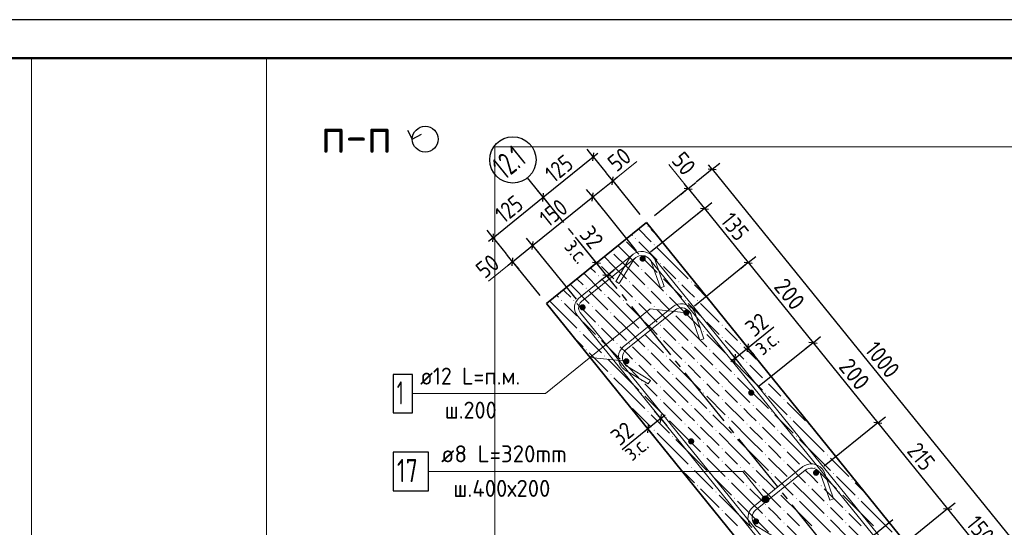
# Model space of a CAD drawing. Header units: millimetres. Extents: x 0 to 42000, y 0 to 29700.
# Tile 19 of 20: x 22846 to 35588, y 23129 to 29700. Entities that reach past the tile are written whole.
import ezdxf

# ---------------------------------------------------------------- set-up
doc = ezdxf.new("R2010")
doc.units = ezdxf.units.MM
doc.linetypes.add('______5', pattern=[1100, 800, -100, 100, -100])
for name, color, linetype, lineweight in [('Standard', 7, 'Continuous', 25), ('ЖБ Стена верхний уровень', 7, 'Continuous', 35), ('Заголовок чертежа', 7, 'Continuous', 25), ('Позиционная метка линия выноска', 7, 'Continuous', 13), ('Стена фоновая арматура Х1', 7, 'Continuous', 35), ('Стена фоновая затяжка С-обр.', 52, 'Continuous', 25)]:
    doc.layers.add(name, color=color, linetype=linetype, lineweight=lineweight)
doc.layers.add('Оси', color=7, linetype='______5')
doc.layers.add('Размерная выноска', color=7, linetype='Continuous')
doc.layers.add('Стена Хомут', color=7, linetype='Continuous', lineweight=25, true_color=0x6e3c1e)
doc.styles.add('ISOCPEUR', font='txt')

msp = doc.modelspace()

# ---------------------------------------------------------------- hatches: boundary and pattern name
at = {"layer": 'ЖБ Стена верхний уровень', "linetype": 'Continuous', "lineweight": 18, "transparency": 33554687}
for points in [[(30971, 27026), (30977, 27032), (30984, 27026), (30977, 27019)], [(30811, 26866), (30817, 26872), (30824, 26866), (30817, 26859)], [(31051, 26786), (31057, 26792), (31064, 26786), (31057, 26779)], [(30502, 26707), (30504, 26706), (30497, 26699), (30495, 26701)], [(30891, 26626), (30897, 26632), (30904, 26626), (30897, 26619)], [(30331, 26546), (30337, 26552), (30344, 26546), (30337, 26539)], [(31131, 26546), (31137, 26552), (31144, 26546), (31137, 26539)], [(30331, 26386), (30337, 26392), (30344, 26386), (30337, 26379)], [(30891, 26466), (30897, 26472), (30904, 26466), (30897, 26459)], [(31131, 26386), (31137, 26392), (31144, 26386), (31137, 26379)], [(30571, 26306), (30577, 26312), (30584, 26306), (30577, 26299)], [(30731, 26306), (30737, 26312), (30744, 26306), (30737, 26299)], [(31371, 26306), (31377, 26312), (31384, 26306), (31377, 26299)], [(31531, 26306), (31537, 26312), (31544, 26306), (31537, 26299)], [(30171, 26226), (30177, 26232), (30184, 26226), (30177, 26219)], [(30411, 26146), (30417, 26152), (30424, 26146), (30417, 26139)], [(30971, 26226), (30977, 26232), (30984, 26226), (30977, 26219)], [(31211, 26146), (31217, 26152), (31224, 26146), (31217, 26139)], [(29851, 26066), (29857, 26072), (29864, 26066), (29857, 26059)], [(30011, 26066), (30017, 26072), (30024, 26066), (30017, 26059)], [(30651, 26066), (30657, 26072), (30664, 26066), (30657, 26059)], [(30811, 26066), (30817, 26072), (30824, 26066), (30817, 26059)], [(31451, 26066), (31457, 26072), (31464, 26066), (31457, 26059)], [(31611, 26066), (31617, 26072), (31624, 26066), (31617, 26059)], [(30251, 25986), (30257, 25992), (30264, 25986), (30257, 25979)], [(30491, 25906), (30497, 25912), (30504, 25906), (30497, 25899)], [(31051, 25986), (31057, 25992), (31064, 25986), (31057, 25979)], [(31291, 25906), (31297, 25912), (31304, 25906), (31297, 25899)], [(30091, 25826), (30097, 25832), (30104, 25826), (30097, 25819)], [(30331, 25746), (30337, 25752), (30344, 25746), (30337, 25739)], [(30891, 25826), (30897, 25832), (30904, 25826), (30897, 25819)], [(31131, 25746), (31137, 25752), (31144, 25746), (31137, 25739)], [(31691, 25826), (31697, 25832), (31704, 25826), (31697, 25819)], [(31931, 25746), (31937, 25752), (31944, 25746), (31937, 25739)], [(30091, 25666), (30097, 25672), (30104, 25666), (30097, 25659)], [(30891, 25666), (30897, 25672), (30904, 25666), (30897, 25659)], [(31691, 25666), (31697, 25672), (31704, 25666), (31697, 25659)], [(30331, 25586), (30337, 25592), (30344, 25586), (30337, 25579)], [(30571, 25506), (30577, 25512), (30584, 25506), (30577, 25499)], [(30731, 25506), (30737, 25512), (30744, 25506), (30737, 25499)], [(31131, 25586), (31137, 25592), (31144, 25586), (31137, 25579)], [(31371, 25506), (31377, 25512), (31384, 25506), (31377, 25499)], [(31531, 25506), (31537, 25512), (31544, 25506), (31537, 25499)], [(31931, 25586), (31937, 25592), (31944, 25586), (31937, 25579)], [(32171, 25506), (32177, 25512), (32184, 25506), (32177, 25499)], [(30171, 25426), (30177, 25432), (30184, 25426), (30177, 25419)], [(30971, 25426), (30977, 25432), (30984, 25426), (30977, 25419)], [(31771, 25426), (31777, 25432), (31784, 25426), (31777, 25419)], [(30411, 25346), (30417, 25352), (30424, 25346), (30417, 25339)], [(30651, 25266), (30657, 25272), (30664, 25266), (30657, 25259)], [(30811, 25266), (30817, 25272), (30824, 25266), (30817, 25259)], [(31211, 25346), (31217, 25352), (31224, 25346), (31217, 25339)], [(31451, 25266), (31457, 25272), (31464, 25266), (31457, 25259)], [(31611, 25266), (31617, 25272), (31624, 25266), (31617, 25259)], [(32011, 25346), (32017, 25352), (32024, 25346), (32017, 25339)], [(32251, 25266), (32257, 25272), (32264, 25266), (32257, 25259)], [(32411, 25266), (32417, 25272), (32423, 25265), (32417, 25259)], [(30491, 25106), (30497, 25112), (30504, 25106), (30497, 25099)], [(31051, 25186), (31057, 25192), (31064, 25186), (31057, 25179)], [(31291, 25106), (31297, 25112), (31304, 25106), (31297, 25099)], [(31851, 25186), (31857, 25192), (31864, 25186), (31857, 25179)], [(32091, 25106), (32097, 25112), (32104, 25106), (32097, 25099)], [(30891, 25026), (30897, 25032), (30904, 25026), (30897, 25019)], [(31691, 25026), (31697, 25032), (31704, 25026), (31697, 25019)], [(32491, 25026), (32497, 25032), (32504, 25026), (32497, 25019)], [(30891, 24866), (30897, 24872), (30904, 24866), (30897, 24859)], [(31131, 24946), (31137, 24952), (31144, 24946), (31137, 24939)], [(31691, 24866), (31697, 24872), (31704, 24866), (31697, 24859)], [(31931, 24946), (31937, 24952), (31944, 24946), (31937, 24939)], [(32491, 24866), (32497, 24872), (32504, 24866), (32497, 24859)], [(31131, 24786), (31137, 24792), (31144, 24786), (31137, 24779)], [(31931, 24786), (31937, 24792), (31944, 24786), (31937, 24779)], [(32731, 24786), (32737, 24792), (32744, 24786), (32737, 24779)], [(30731, 24706), (30737, 24712), (30744, 24706), (30737, 24699), (30733, 24703)], [(30971, 24626), (30977, 24632), (30984, 24626), (30977, 24619)], [(31371, 24706), (31377, 24712), (31384, 24706), (31377, 24699)], [(31531, 24706), (31537, 24712), (31544, 24706), (31537, 24699)], [(31771, 24626), (31777, 24632), (31784, 24626), (31777, 24619)], [(32171, 24706), (32177, 24712), (32184, 24706), (32177, 24699)], [(32331, 24706), (32337, 24712), (32344, 24706), (32337, 24699)], [(32571, 24626), (32577, 24632), (32584, 24626), (32577, 24619)], [(31211, 24546), (31217, 24552), (31224, 24546), (31217, 24539)], [(31451, 24466), (31457, 24472), (31464, 24466), (31457, 24459)], [(31611, 24466), (31617, 24472), (31624, 24466), (31617, 24459)], [(32011, 24546), (32017, 24552), (32024, 24546), (32017, 24539)], [(32251, 24466), (32257, 24472), (32264, 24466), (32257, 24459)], [(32411, 24466), (32417, 24472), (32424, 24466), (32417, 24459)], [(32811, 24546), (32817, 24552), (32824, 24546), (32817, 24539)], [(33051, 24466), (33057, 24472), (33064, 24466), (33057, 24459)], [(31051, 24386), (31057, 24392), (31064, 24386), (31057, 24379)], [(31851, 24386), (31857, 24392), (31864, 24386), (31857, 24379)], [(32651, 24386), (32657, 24392), (32664, 24386), (32657, 24379)], [(31291, 24306), (31297, 24312), (31304, 24306), (31297, 24299)], [(31691, 24226), (31697, 24232), (31704, 24226), (31697, 24219)], [(32091, 24306), (32097, 24312), (32104, 24306), (32097, 24299)], [(32491, 24226), (32497, 24232), (32504, 24226), (32497, 24219)], [(32891, 24306), (32897, 24312), (32904, 24306), (32897, 24299)], [(31931, 24146), (31937, 24152), (31944, 24146), (31937, 24139)], [(32731, 24146), (32737, 24152), (32744, 24146), (32737, 24139)], [(31691, 24066), (31697, 24072), (31704, 24066), (31697, 24059)], [(31931, 23986), (31937, 23992), (31944, 23986), (31937, 23979)], [(32491, 24066), (32497, 24072), (32504, 24066), (32497, 24059)], [(32731, 23986), (32737, 23992), (32744, 23986), (32737, 23979)], [(33291, 24066), (33297, 24072), (33304, 24066), (33297, 24059)], [(31375, 23910), (31377, 23912), (31384, 23906), (31381, 23903)], [(31531, 23906), (31537, 23912), (31544, 23906), (31537, 23899)], [(31771, 23826), (31777, 23832), (31784, 23826), (31777, 23819)], [(32171, 23906), (32177, 23912), (32184, 23906), (32177, 23899)], [(32331, 23906), (32337, 23912), (32344, 23906), (32337, 23899)], [(32571, 23826), (32577, 23832), (32584, 23826), (32577, 23819)], [(32971, 23906), (32977, 23912), (32984, 23906), (32977, 23899)], [(33131, 23906), (33137, 23912), (33144, 23906), (33137, 23899)], [(33371, 23826), (33377, 23832), (33384, 23826), (33377, 23819)], [(32011, 23746), (32017, 23752), (32024, 23746), (32017, 23739)], [(32811, 23746), (32817, 23752), (32824, 23746), (32817, 23739)], [(33611, 23746), (33617, 23752), (33624, 23746), (33617, 23739)], [(31611, 23666), (31617, 23672), (31624, 23666), (31617, 23659)], [(31851, 23586), (31857, 23592), (31864, 23586), (31857, 23579)], [(32251, 23666), (32257, 23672), (32264, 23666), (32257, 23659)], [(32411, 23666), (32417, 23672), (32424, 23666), (32417, 23659)], [(32651, 23586), (32657, 23592), (32664, 23586), (32657, 23579)], [(33051, 23666), (33057, 23672), (33064, 23666), (33057, 23659)], [(33211, 23666), (33217, 23672), (33224, 23666), (33217, 23659)], [(33451, 23586), (33457, 23592), (33464, 23586), (33457, 23579)], [(32091, 23506), (32097, 23512), (32104, 23506), (32097, 23499)], [(32891, 23506), (32897, 23512), (32904, 23506), (32897, 23499)], [(33691, 23506), (33697, 23512), (33704, 23506), (33697, 23499)], [(31931, 23346), (31937, 23352), (31944, 23346), (31937, 23339)], [(32491, 23426), (32497, 23432), (32504, 23426), (32497, 23419)], [(32731, 23346), (32737, 23352), (32744, 23346), (32737, 23339)], [(33291, 23426), (33297, 23432), (33304, 23426), (33297, 23419)], [(33531, 23346), (33537, 23352), (33544, 23346), (33537, 23339)], [(32491, 23266), (32497, 23272), (32504, 23266), (32497, 23259)], [(32731, 23186), (32737, 23192), (32744, 23186), (32737, 23179)], [(33291, 23266), (33297, 23272), (33304, 23266), (33297, 23259)], [(33531, 23186), (33537, 23192), (33544, 23186), (33537, 23179)]]:
    msp.add_hatch(color=7, dxfattribs=at).paths.add_polyline_path(points, flags=16)
at = {"layer": 'Позиционная метка линия выноска', "linetype": 'Continuous', "lineweight": 13, "transparency": 33554687}
for points in [[(32491, 23534), (32456, 23506), (32454, 23483)], [(32491, 23534), (32454, 23483), (32514, 23532)], [(32514, 23532), (32454, 23483), (32463, 23462)], [(32456, 23506), (32491, 23534), (32469, 23525)], [(32514, 23532), (32463, 23462), (32533, 23519)], [(32533, 23519), (32463, 23462), (32482, 23448)], [(32533, 23519), (32482, 23448), (32542, 23497)], [(32542, 23497), (32482, 23448), (32505, 23446)], [(32542, 23497), (32505, 23446), (32540, 23474)], [(32540, 23474), (32505, 23446), (32526, 23455)]]:
    msp.add_hatch(color=7, dxfattribs=at).paths.add_polyline_path(points)
at = {"layer": 'Стена фоновая арматура Х1', "linetype": 'Continuous', "lineweight": 18, "transparency": 33554687}
for points in [[(30948, 26607), (30945, 26622), (30936, 26635), (30923, 26643), (30908, 26647), (30892, 26643), (30879, 26635), (30871, 26622), (30868, 26607), (30871, 26591), (30879, 26578), (30892, 26570), (30908, 26567), (30923, 26570), (30936, 26578), (30945, 26591)], [(30170, 25977), (30167, 25992), (30159, 26005), (30146, 26014), (30130, 26017), (30115, 26014), (30102, 26005), (30093, 25992), (30090, 25977), (30093, 25962), (30102, 25949), (30115, 25940), (30130, 25937), (30146, 25940), (30159, 25949), (30167, 25962)], [(31514, 25907), (31511, 25922), (31502, 25935), (31489, 25944), (31474, 25947), (31459, 25944), (31446, 25935), (31437, 25922), (31434, 25907), (31437, 25892), (31446, 25879), (31459, 25870), (31474, 25867), (31489, 25870), (31502, 25879), (31511, 25892)], [(30737, 25278), (30734, 25293), (30725, 25306), (30712, 25315), (30697, 25318), (30682, 25315), (30669, 25306), (30660, 25293), (30657, 25278), (30660, 25262), (30669, 25249), (30682, 25241), (30697, 25238), (30712, 25241), (30725, 25249), (30734, 25262)], [(32353, 24871), (32350, 24886), (32341, 24899), (32328, 24908), (32313, 24911), (32298, 24908), (32285, 24899), (32276, 24886), (32273, 24871), (32276, 24856), (32285, 24843), (32298, 24834), (32313, 24831), (32328, 24834), (32341, 24843), (32350, 24856)], [(31576, 24242), (31573, 24257), (31564, 24270), (31551, 24279), (31536, 24282), (31521, 24279), (31508, 24270), (31499, 24257), (31496, 24242), (31499, 24226), (31508, 24213), (31521, 24205), (31536, 24202), (31551, 24205), (31564, 24213), (31573, 24226)], [(33192, 23835), (33189, 23850), (33180, 23863), (33167, 23872), (33152, 23875), (33137, 23872), (33124, 23863), (33115, 23850), (33112, 23835), (33115, 23819), (33124, 23806), (33137, 23798), (33152, 23795), (33167, 23798), (33180, 23806), (33189, 23819)], [(32415, 23205), (32412, 23221), (32403, 23234), (32390, 23242), (32375, 23245), (32360, 23242), (32347, 23234), (32338, 23221), (32335, 23205), (32338, 23190), (32347, 23177), (32360, 23168), (32375, 23165), (32390, 23168), (32403, 23177), (32412, 23190)]]:
    msp.add_hatch(color=7, dxfattribs=at).paths.add_polyline_path(points)

# ---------------------------------------------------------------- linework, layer by layer
at = {"layer": 'Standard', "color": 7, "linetype": 'Continuous', "lineweight": -3, "transparency": 33554687}
for p, q in [((29621, 27401), (30268, 27926)), ((30268, 27926), (30190, 28023)), ((30268, 27926), (30327, 27973)), ((30268, 27926), (30347, 27828)), ((30268, 27926), (30436, 27718)), ((31808, 27765), (31761, 27823)), ((31808, 27765), (31905, 27844)), ((30520, 27615), (30441, 27712)), ((30520, 27615), (30578, 27662)), ((31808, 27765), (31601, 27597)), ((31808, 27765), (31711, 27686)), ((30261, 27405), (30520, 27615)), ((30520, 27615), (30599, 27518)), ((30520, 27615), (30873, 27179)), ((31498, 27513), (31450, 27571)), ((31498, 27513), (31595, 27592)), ((28973, 26877), (29621, 27401)), ((29484, 26776), (30261, 27405)), ((29621, 27401), (29542, 27498)), ((29621, 27401), (29699, 27304)), ((29621, 27401), (29621, 27401)), ((30261, 27405), (30182, 27502)), ((30261, 27405), (30340, 27308)), ((30261, 27405), (30824, 26710)), ((31498, 27513), (31060, 27159)), ((31498, 27513), (31400, 27434)), ((31498, 27513), (31707, 27254)), ((31707, 27254), (31804, 27333)), ((31707, 27254), (31011, 26690)), ((31707, 27254), (31610, 27175)), ((31707, 27254), (32274, 26555)), ((28973, 26877), (28894, 26974)), ((28973, 26877), (28915, 26829)), ((28973, 26877), (29052, 26780)), ((28973, 26877), (29141, 26669)), ((29225, 26566), (29484, 26776)), ((29484, 26776), (29405, 26873)), ((29484, 26776), (29563, 26678)), ((29484, 26776), (30047, 26081)), ((29225, 26566), (29146, 26663)), ((32274, 26555), (32371, 26633)), ((29225, 26566), (29167, 26519)), ((29225, 26566), (29304, 26469)), ((29225, 26566), (29578, 26130)), ((30309, 26551), (30212, 26472)), ((30309, 26551), (30262, 26609)), ((30309, 26551), (30406, 26630)), ((30444, 26385), (30309, 26551)), ((32274, 26555), (31578, 25991)), ((32274, 26555), (32177, 26476)), ((32274, 26555), (33113, 25518)), ((30444, 26385), (30346, 26306)), ((30444, 26385), (30541, 26464)), ((30444, 26385), (30491, 26327)), ((32271, 25453), (32192, 25550)), ((32271, 25453), (32329, 25500)), ((33113, 25518), (32417, 24955)), ((33113, 25518), (33016, 25440)), ((33113, 25518), (33210, 25597)), ((33113, 25518), (33952, 24482)), ((32105, 25319), (32026, 25416)), ((32105, 25319), (32271, 25453)), ((32271, 25453), (32349, 25356)), ((32105, 25319), (32047, 25271)), ((32105, 25319), (32184, 25221)), ((31141, 24538), (31063, 24635)), ((30975, 24404), (30897, 24501)), ((31141, 24538), (30975, 24404)), ((31141, 24538), (31200, 24585)), ((31141, 24538), (31220, 24441)), ((33952, 24482), (33256, 23919)), ((33952, 24482), (33855, 24404)), ((33952, 24482), (34049, 24561)), ((33952, 24482), (34854, 23368)), ((30975, 24404), (30917, 24357)), ((30975, 24404), (31054, 24307)), ((34854, 23368), (34951, 23447)), ((34854, 23368), (34158, 22805)), ((34854, 23368), (34757, 23290)), ((34854, 23368), (35483, 22591))]:
    msp.add_line(p, q, dxfattribs=at)
at = {"layer": 'Standard', "color": 7, "linetype": 'Continuous', "lineweight": 25, "transparency": 33554687}
for p, q in [((30263, 27873), (30274, 27978)), ((30515, 27562), (30526, 27667)), ((31756, 27770), (31861, 27759)), ((29615, 27348), (29626, 27454)), ((30256, 27352), (30267, 27458)), ((31445, 27519), (31550, 27508)), ((31655, 27260), (31760, 27249)), ((28968, 26824), (28979, 26929)), ((29478, 26723), (29489, 26828)), ((29219, 26513), (29230, 26619)), ((30362, 26545), (30257, 26556)), ((32221, 26560), (32326, 26549)), ((30496, 26380), (30391, 26391)), ((32265, 25400), (32276, 25506)), ((33060, 25524), (33166, 25513)), ((32099, 25266), (32110, 25371)), ((31147, 24591), (31136, 24486)), ((33899, 24488), (34005, 24477)), ((30981, 24457), (30970, 24351)), ((34801, 23374), (34907, 23363))]:
    msp.add_line(p, q, dxfattribs=at)
at = {"layer": 'Standard', "color": 7, "linetype": 'Continuous', "lineweight": 13, "transparency": 33554687}
for p, q in [((30520, 27615), (30831, 27866)), ((31498, 27513), (31246, 27824)), ((28914, 26314), (29225, 26566))]:
    msp.add_line(p, q, dxfattribs=at)
at = {"layer": 'Standard', "color": 7, "linetype": 'Continuous', "lineweight": 25, "transparency": 33554687}
msp.add_lwpolyline([(0, 0), (42000, 0), (42000, 29700), (0, 29700), (0, 0)], close=True, dxfattribs=at)
at = {"layer": 'Standard', "color": 7, "linetype": 'Continuous', "lineweight": 50, "transparency": 33554687}
msp.add_lwpolyline([(2000, 29200), (41500, 29200), (41500, 500), (2000, 500), (2000, 29200)], close=True, dxfattribs=at)
at = {"layer": 'Standard', "color": 7, "linetype": 'Continuous', "lineweight": 13, "transparency": 33554687}
for points in [[(26042, 29200), (2000, 29200), (2000, 5158), (26042, 5158), (26042, 29200)], [(23000, 29200), (23000, 6000), (41500, 6000), (41500, 29200), (23000, 29200)]]:
    msp.add_lwpolyline(points, dxfattribs=at)
at = {"layer": 'Standard', "color": 7, "linetype": 'Continuous', "lineweight": 25, "transparency": 33554687}
msp.add_lwpolyline([(27863, 28270), (27927, 28153), (28044, 28217)], dxfattribs=at)
at = {"layer": 'Standard', "color": 254, "linetype": 'Continuous', "lineweight": 13, "true_color": 0xc4c4ff, "transparency": 33554687}
msp.add_lwpolyline([(28995, 18449), (36401, 18449), (36401, 28052), (28995, 28052), (28995, 18449)], dxfattribs=at)
at = {"layer": 'Standard', "color": 7, "linetype": 'Continuous', "lineweight": -3, "transparency": 33554687}
msp.add_lwpolyline([(31808, 27765), (33624, 25522), (33624, 25522), (36004, 22584)], dxfattribs=at)
at = {"layer": 'Standard', "color": 7, "linetype": 'Continuous', "lineweight": 25, "transparency": 33554687}
msp.add_circle((28094, 28153), 167, dxfattribs=at)
at = {"layer": 'ЖБ Стена верхний уровень', "color": 7, "linetype": 'Continuous', "lineweight": 35, "transparency": 33554687}
for p, q in [((30957, 27075), (29662, 26026)), ((35152, 21894), (30957, 27075)), ((29662, 26026), (32808, 22141))]:
    msp.add_line(p, q, dxfattribs=at)
at = {"layer": 'ЖБ Стена верхний уровень', "color": 9, "linetype": 'Continuous', "lineweight": 18, "true_color": 0xc7c7c7, "transparency": 33554687}
for p, q in [((30777, 26906), (30764, 26919)), ((30852, 26991), (31017, 26826)), ((31017, 26986), (31082, 26921)), ((30697, 26666), (30587, 26776)), ((30697, 26826), (30857, 26666)), ((30857, 26826), (31097, 26586)), ((30537, 26506), (30410, 26633)), ((30537, 26666), (30697, 26506)), ((30697, 26666), (30857, 26506)), ((31337, 26506), (31097, 26746)), ((30377, 26506), (30537, 26346)), ((30537, 26506), (30697, 26346)), ((30697, 26506), (30937, 26266)), ((31017, 26506), (30937, 26586)), ((31097, 26426), (31017, 26506)), ((31177, 26506), (31337, 26346)), ((31337, 26506), (31497, 26346)), ((30145, 26418), (30377, 26186)), ((30297, 26426), (30233, 26489)), ((30937, 26426), (31177, 26186)), ((29977, 26266), (30217, 26026)), ((30057, 26346), (30137, 26266)), ((30377, 26346), (30617, 26106)), ((30697, 26186), (30617, 26266)), ((30777, 26266), (31017, 26026)), ((31177, 26346), (31417, 26106)), ((31497, 26186), (31417, 26266)), ((31577, 26266), (31763, 26080)), ((29791, 26132), (29817, 26106)), ((29897, 26186), (29880, 26203)), ((29977, 26106), (29897, 26186)), ((30217, 26186), (30457, 25946)), ((30777, 26106), (30697, 26186)), ((31017, 26186), (31257, 25946)), ((31577, 26106), (31497, 26186)), ((29897, 25866), (29703, 26060)), ((29897, 26026), (30057, 25866)), ((30057, 26026), (30297, 25786)), ((30697, 25866), (30457, 26106)), ((30697, 26026), (30857, 25866)), ((30857, 26026), (31097, 25786)), ((31497, 25866), (31257, 26106)), ((31497, 26026), (31657, 25866)), ((31657, 26026), (31897, 25786)), ((30537, 25706), (30297, 25946)), ((31337, 25706), (31097, 25946)), ((29897, 25866), (30057, 25706)), ((30217, 25706), (30137, 25786)), ((30537, 25866), (30697, 25706)), ((30697, 25866), (30857, 25706)), ((31017, 25706), (30937, 25786)), ((31337, 25866), (31497, 25706)), ((31497, 25866), (31657, 25706)), ((31817, 25706), (31737, 25786)), ((30137, 25626), (30377, 25386)), ((30297, 25626), (30217, 25706)), ((30377, 25706), (30537, 25546)), ((30537, 25706), (30697, 25546)), ((30697, 25706), (30937, 25466)), ((30937, 25626), (31177, 25386)), ((31097, 25626), (31017, 25706)), ((31177, 25706), (31337, 25546)), ((31337, 25706), (31497, 25546)), ((31497, 25706), (31737, 25466)), ((31737, 25626), (31977, 25386)), ((31897, 25626), (31817, 25706)), ((31977, 25706), (32137, 25546)), ((30024, 25578), (30137, 25466)), ((30377, 25546), (30617, 25306)), ((31177, 25546), (31417, 25306)), ((31977, 25546), (32217, 25306)), ((30217, 25386), (30457, 25146)), ((30697, 25386), (30617, 25466)), ((30777, 25306), (30697, 25386)), ((30777, 25466), (31017, 25226)), ((31017, 25386), (31257, 25146)), ((31497, 25386), (31417, 25466)), ((31577, 25306), (31497, 25386)), ((31577, 25466), (31817, 25226)), ((31817, 25386), (32057, 25146)), ((32297, 25386), (32217, 25466)), ((32377, 25306), (32297, 25386)), ((30697, 25066), (30457, 25306)), ((31497, 25066), (31257, 25306)), ((32297, 25066), (32057, 25306)), ((30697, 25226), (30857, 25066)), ((30857, 25226), (31097, 24986)), ((31337, 24906), (31097, 25146)), ((31497, 25226), (31657, 25066)), ((31657, 25226), (31897, 24986)), ((32137, 24906), (31897, 25146)), ((32297, 25226), (32457, 25066)), ((30537, 25066), (30697, 24906)), ((30697, 25066), (30857, 24906)), ((31017, 24906), (30937, 24986)), ((31337, 25066), (31497, 24906)), ((31497, 25066), (31657, 24906)), ((31817, 24906), (31737, 24986)), ((32137, 25066), (32297, 24906)), ((32297, 25066), (32457, 24906)), ((32617, 24906), (32537, 24986)), ((30697, 24906), (30937, 24666)), ((31097, 24826), (31017, 24906)), ((31177, 24906), (31337, 24746)), ((31337, 24906), (31497, 24746)), ((31497, 24906), (31737, 24666)), ((31897, 24826), (31817, 24906)), ((31977, 24906), (32137, 24746)), ((32137, 24906), (32297, 24746)), ((32297, 24906), (32537, 24666)), ((32697, 24826), (32617, 24906)), ((30937, 24826), (31177, 24586)), ((31177, 24746), (31417, 24506)), ((31737, 24826), (31977, 24586)), ((31977, 24746), (32217, 24506)), ((32537, 24826), (32777, 24586)), ((32777, 24746), (33017, 24506)), ((30777, 24666), (31017, 24426)), ((31497, 24586), (31417, 24666)), ((31577, 24666), (31817, 24426)), ((32297, 24586), (32217, 24666)), ((32377, 24666), (32617, 24426)), ((31017, 24586), (31257, 24346)), ((31497, 24266), (31257, 24506)), ((31577, 24506), (31497, 24586)), ((31817, 24586), (32057, 24346)), ((32297, 24266), (32057, 24506)), ((32377, 24506), (32297, 24586)), ((32617, 24586), (32857, 24346)), ((33097, 24266), (32857, 24506)), ((31337, 24106), (31097, 24346)), ((31497, 24426), (31657, 24266)), ((31657, 24426), (31897, 24186)), ((32137, 24106), (31897, 24346)), ((32297, 24426), (32457, 24266)), ((32457, 24426), (32697, 24186)), ((32937, 24106), (32697, 24346)), ((33097, 24426), (33125, 24398)), ((31337, 24266), (31497, 24106)), ((31497, 24266), (31657, 24106)), ((32137, 24266), (32297, 24106)), ((32297, 24266), (32457, 24106)), ((32937, 24266), (33097, 24106)), ((33097, 24266), (33257, 24106)), ((31337, 24106), (31497, 23946)), ((31497, 24106), (31737, 23866)), ((31817, 24106), (31737, 24186)), ((31897, 24026), (31817, 24106)), ((31977, 24106), (32137, 23946)), ((32137, 24106), (32297, 23946)), ((32297, 24106), (32537, 23866)), ((32617, 24106), (32537, 24186)), ((32697, 24026), (32617, 24106)), ((32777, 24106), (32937, 23946)), ((32937, 24106), (33097, 23946)), ((33097, 24106), (33337, 23866)), ((31737, 24026), (31977, 23786)), ((32537, 24026), (32777, 23786)), ((33337, 24026), (33577, 23786)), ((31497, 23786), (31417, 23866)), ((31577, 23866), (31817, 23626)), ((31977, 23946), (32217, 23706)), ((32297, 23786), (32217, 23866)), ((32377, 23866), (32617, 23626)), ((32777, 23946), (33017, 23706)), ((33097, 23786), (33017, 23866)), ((33177, 23866), (33417, 23626)), ((31577, 23706), (31497, 23786)), ((31817, 23786), (32057, 23546)), ((32297, 23466), (32057, 23706)), ((32377, 23706), (32297, 23786)), ((32617, 23786), (32857, 23546)), ((33097, 23466), (32857, 23706)), ((33177, 23706), (33097, 23786)), ((33417, 23786), (33657, 23546)), ((33806, 23556), (33657, 23706)), ((31657, 23626), (31897, 23386)), ((32297, 23626), (32457, 23466)), ((32457, 23626), (32697, 23386)), ((33097, 23626), (33257, 23466)), ((33257, 23626), (33497, 23386)), ((32137, 23306), (31897, 23546)), ((32137, 23466), (32297, 23306)), ((32297, 23466), (32457, 23306)), ((32937, 23306), (32697, 23546)), ((32937, 23466), (33097, 23306)), ((33097, 23466), (33257, 23306)), ((33737, 23306), (33497, 23546)), ((33737, 23466), (33897, 23306)), ((32617, 23306), (32537, 23386)), ((33417, 23306), (33337, 23386)), ((31977, 23306), (32137, 23146)), ((32137, 23306), (32297, 23146)), ((32297, 23306), (32537, 23066)), ((32537, 23226), (32777, 22986)), ((32697, 23226), (32617, 23306)), ((32777, 23306), (32937, 23146)), ((32937, 23306), (33097, 23146)), ((33097, 23306), (33337, 23066)), ((33337, 23226), (33577, 22986)), ((33497, 23226), (33417, 23306)), ((33577, 23306), (33737, 23146)), ((33737, 23306), (33897, 23146)), ((33897, 23306), (34137, 23066)), ((32777, 23146), (33017, 22906)), ((33577, 23146), (33817, 22906))]:
    msp.add_line(p, q, dxfattribs=at)
at = {"layer": 'Оси', "color": 8, "linetype": '______5', "lineweight": -3, "transparency": 33554687}
for p, q in [((34040, 21944), (29418, 27652)), ((34147, 23225), (28440, 18603))]:
    msp.add_line(p, q, dxfattribs=at)
at = {"layer": 'Оси', "color": 7, "linetype": 'Continuous', "lineweight": -3, "transparency": 33554687}
msp.add_circle((29229, 27885), 300, dxfattribs=at)
at = {"layer": 'Позиционная метка линия выноска', "color": 7, "linetype": 'Continuous', "lineweight": 13, "transparency": 33554687}
for p, q in [((30697, 25278), (30228, 25327)), ((32463, 23462), (32463, 23462)), ((32469, 23525), (32469, 23525)), ((32526, 23455), (32526, 23455)), ((32533, 23519), (32533, 23519))]:
    msp.add_line(p, q, dxfattribs=at)
for points in [[(27928, 24859), (29649, 24859), (31005, 25956), (31474, 25907)], [(28138, 23853), (32204, 23853), (32498, 23490)]]:
    msp.add_lwpolyline(points, dxfattribs=at)
msp.add_circle((32498, 23490), 45, dxfattribs=at)
at = {"layer": 'Размерная выноска', "color": 7, "linetype": 'Continuous', "lineweight": -3, "transparency": 33554687}
for p, q in [((30309, 26551), (30038, 26885)), ((32271, 25453), (32605, 25724)), ((30975, 24404), (30641, 24133))]:
    msp.add_line(p, q, dxfattribs=at)
at = {"layer": 'Стена фоновая арматура Х1', "color": 7, "linetype": 'Continuous', "lineweight": 25, "transparency": 33554687}
msp.add_lwpolyline([(27678, 24609), (27928, 24609), (27928, 25109), (27678, 25109), (27678, 24609)], dxfattribs=at)
at = {"layer": 'Стена фоновая затяжка С-обр.', "color": 98, "linetype": 'Continuous', "lineweight": 13, "true_color": 0x005000, "transparency": 33554687}
for points in [[(31650, 25552), (31537, 25880), (31535, 25886), (31533, 25891), (31531, 25896), (31528, 25901), (31525, 25905), (31522, 25910), (31519, 25915), (31516, 25919), (31512, 25924), (31494, 25941), (31472, 25954), (31449, 25964), (31425, 25968), (31402, 25969), (31376, 25965), (31352, 25955), (31332, 25943), (30691, 25425), (30675, 25407), (30661, 25385), (30651, 25361), (30647, 25338), (30647, 25314), (30651, 25289), (30660, 25265), (30673, 25244), (30676, 25239), (30680, 25235), (30684, 25231), (30688, 25227), (30692, 25224), (30696, 25220), (30700, 25217), (30705, 25214), (30710, 25210), (31008, 25031), (30980, 24986), (30682, 25165), (30675, 25169), (30669, 25174), (30663, 25178), (30657, 25183), (30651, 25188), (30646, 25194), (30640, 25199), (30636, 25205), (30629, 25214), (30612, 25242), (30599, 25275), (30593, 25310), (30594, 25344), (30600, 25377), (30613, 25410), (30633, 25440), (30655, 25464), (31301, 25987), (31329, 26004), (31362, 26016), (31398, 26022), (31431, 26022), (31464, 26015), (31497, 26002), (31527, 25983), (31551, 25960), (31558, 25952), (31562, 25946), (31567, 25940), (31571, 25933), (31575, 25927), (31578, 25920), (31582, 25913), (31585, 25906), (31587, 25899), (31701, 25569), (31650, 25552)], [(32319, 23127), (32314, 23133), (32307, 23141), (32290, 23169), (32277, 23203), (32271, 23238), (32272, 23271), (32278, 23304), (32292, 23337), (32311, 23367), (32333, 23391), (32979, 23914), (33007, 23931), (33040, 23944), (33076, 23950), (33109, 23949), (33142, 23943), (33175, 23930), (33205, 23910), (33229, 23888), (33236, 23880), (33240, 23874), (33245, 23867), (33249, 23861), (33253, 23854), (33256, 23847), (33260, 23840), (33263, 23833), (33265, 23826), (33379, 23497), (33329, 23479)], [(33329, 23479), (33215, 23808), (33213, 23813), (33211, 23818), (33209, 23823), (33206, 23828), (33203, 23833), (33201, 23838), (33197, 23842), (33194, 23847), (33190, 23852), (33172, 23868), (33151, 23882), (33127, 23892), (33104, 23896), (33080, 23896), (33055, 23892), (33031, 23883), (33010, 23870), (32370, 23352), (32353, 23334), (32339, 23313), (32330, 23289), (32325, 23266), (32325, 23242), (32329, 23217), (32338, 23193), (32351, 23172), (32355, 23167), (32358, 23163), (32362, 23159), (32366, 23155), (32370, 23151), (32374, 23148), (32379, 23144), (32383, 23141), (32388, 23138), (32686, 22959)]]:
    msp.add_lwpolyline(points, dxfattribs=at)
at = {"layer": 'Стена фоновая затяжка С-обр.', "color": 7, "linetype": 'Continuous', "lineweight": 25, "transparency": 33554687}
msp.add_lwpolyline([(27678, 23603), (28138, 23603), (28138, 24103), (27678, 24103), (27678, 23603)], dxfattribs=at)
at = {"layer": 'Стена Хомут', "color": 36, "linetype": 'Continuous', "lineweight": 13, "true_color": 0x6e3c1e, "transparency": 33554687}
for points in [[(33794, 21262), (30056, 25879), (30042, 25902), (30031, 25930), (30026, 25960), (30026, 25988), (30032, 26016), (30043, 26044), (30059, 26069), (30078, 26089), (30787, 26663), (30815, 26680), (30849, 26693), (30884, 26699), (30917, 26698), (30950, 26692), (30983, 26679), (31013, 26660), (31037, 26637), (31044, 26629), (31049, 26623), (31053, 26616), (31057, 26610), (31061, 26603), (31065, 26596), (31068, 26589), (31071, 26582), (31074, 26575), (31187, 26246), (31137, 26228)], [(33794, 21262), (30056, 25879), (30042, 25902), (30031, 25930), (30026, 25960), (30026, 25988), (30032, 26016), (30043, 26044), (30059, 26069), (30078, 26089), (30787, 26663), (30815, 26680), (30849, 26693), (30884, 26699), (30917, 26698), (30950, 26692), (30983, 26679), (31013, 26660), (31037, 26637), (31044, 26629), (31049, 26623), (31053, 26616), (31057, 26610), (31061, 26603), (31065, 26596), (31068, 26589), (31071, 26582), (31074, 26575), (31187, 26246), (31137, 26228)], [(31137, 26228), (31023, 26557), (31021, 26562), (31019, 26568), (31017, 26573), (31014, 26577), (31012, 26582), (31009, 26587), (31005, 26591), (31002, 26596), (30998, 26601), (30980, 26617), (30959, 26631), (30935, 26641), (30912, 26645), (30888, 26646), (30863, 26641), (30839, 26632), (30818, 26620), (30115, 26050), (30101, 26036), (30091, 26019), (30083, 26001), (30080, 25983), (30079, 25964), (30083, 25944), (30090, 25926), (30100, 25909), (33833, 21298)], [(31137, 26228), (31023, 26557), (31021, 26562), (31019, 26568), (31017, 26573), (31014, 26577), (31012, 26582), (31009, 26587), (31005, 26591), (31002, 26596), (30998, 26601), (30980, 26617), (30959, 26631), (30935, 26641), (30912, 26645), (30888, 26646), (30863, 26641), (30839, 26632), (30818, 26620), (30115, 26050), (30101, 26036), (30091, 26019), (30083, 26001), (30080, 25983), (30079, 25964), (30083, 25944), (30090, 25926), (30100, 25909), (33833, 21298)], [(34714, 22012), (30998, 26601), (30980, 26617), (30959, 26631), (30935, 26641), (30912, 26645), (30888, 26646), (30863, 26641), (30839, 26632), (30818, 26620), (30813, 26616), (30809, 26612), (30805, 26608), (30801, 26604), (30797, 26600), (30794, 26596), (30790, 26592), (30787, 26587), (30784, 26582), (30605, 26284), (30559, 26312), (30739, 26611), (30743, 26617), (30747, 26623), (30752, 26629), (30757, 26635), (30762, 26641), (30767, 26646), (30773, 26652), (30779, 26657), (30787, 26663), (30815, 26680), (30849, 26693), (30884, 26699), (30917, 26698), (30950, 26692), (30983, 26679), (31013, 26660), (31037, 26637), (34758, 22042)], [(34714, 22012), (30998, 26601), (30980, 26617), (30959, 26631), (30935, 26641), (30912, 26645), (30888, 26646), (30863, 26641), (30839, 26632), (30818, 26620), (30813, 26616), (30809, 26612), (30805, 26608), (30801, 26604), (30797, 26600), (30794, 26596), (30790, 26592), (30787, 26587), (30784, 26582), (30605, 26284), (30559, 26312), (30739, 26611), (30743, 26617), (30747, 26623), (30752, 26629), (30757, 26635), (30762, 26641), (30767, 26646), (30773, 26652), (30779, 26657), (30787, 26663), (30815, 26680), (30849, 26693), (30884, 26699), (30917, 26698), (30950, 26692), (30983, 26679), (31013, 26660), (31037, 26637), (34758, 22042)]]:
    msp.add_lwpolyline(points, dxfattribs=at)

# ---------------------------------------------------------------- texts
at = {"layer": 'Standard', "color": 7, "linetype": 'Continuous', "lineweight": 25, "transparency": 33554687, "char_height": 220, "attachment_point": 7, "style": 'ISOCPEUR'}
for s, insert, width, rotation in [('\\W0.87;50', (30570, 27719), 403.92, 39), ('\\W0.83;125', (29759, 27578), 508.56, 39), ('\\W0.87;50', (31270, 27874), 403.92, 309), ('\\W0.83;125', (29112, 27053), 508.57, 39), ('\\W0.83;150', (29687, 27004), 508.57, 39), ('\\W0.83;135', (31905, 27090), 508.57, 309), ('\\W0.87;32', (30078, 26916), 403.93, 309), ('\\W0.87;50', (28864, 26338), 403.94, 39), ('\\W0.91;200', (32594, 26239), 561.99, 309), ('\\W0.87;32', (32351, 25582), 403.92, 39), ('\\W0.87;1000', (33772, 25420), 666.9, 309), ('\\W0.91;200', (33433, 25203), 561.98, 309), ('\\W0.87;32', (30610, 24173), 403.92, 39), ('\\W0.83;215', (34317, 24111), 508.57, 309), ('\\W0.83;150', (35083, 23165), 508.56, 309)]:
    msp.add_mtext(s, dxfattribs=dict(at, insert=insert, width=width, rotation=rotation))
at = {"layer": 'Standard', "color": 7, "linetype": 'Continuous', "lineweight": 18, "transparency": 33554687, "char_height": 200, "width": 459.95, "attachment_point": 7, "style": 'ISOCPEUR'}
for insert, rotation in [((29882, 26756), 309), ((32459, 25344), 39), ((30770, 23977), 39)]:
    msp.add_mtext('\\W0.90;з.с.', dxfattribs=dict(at, insert=insert, rotation=rotation))
at = {"layer": 'Standard', "color": 7, "linetype": 'Continuous', "lineweight": 25, "transparency": 33554687, "insert": (28456, 23523), "char_height": 220, "width": 1469.55, "attachment_point": 7, "style": 'ISOCPEUR'}
msp.add_mtext('\\W0.97;ш.400х200', dxfattribs=at)
at = {"layer": 'Заголовок чертежа', "color": 7, "linetype": 'Continuous', "lineweight": 50, "transparency": 33554687, "insert": (26747, 27975), "char_height": 450, "width": 1149.52, "attachment_point": 7, "style": 'ISOCPEUR'}
msp.add_mtext('\\W0.91;п-п', dxfattribs=at)
at = {"layer": 'Оси', "color": 7, "linetype": 'Continuous', "lineweight": 25, "transparency": 33554687, "insert": (29123, 27619), "char_height": 300, "width": 595.88, "attachment_point": 7, "rotation": 39, "style": 'ISOCPEUR'}
msp.add_mtext('\\W0.64;12.1', dxfattribs=at)
at = {"layer": 'Стена фоновая арматура Х1', "color": 7, "linetype": 'Continuous', "lineweight": 13, "transparency": 33554687, "attachment_point": 7, "style": 'ISOCPEUR'}
for s, insert, char_height, width in [('\\W0.94;ø12 L=п.м. ', (28028, 24976), 220, 1599.15), ('\\W0.56;1', (27728, 24719), 300, 233.32), ('\\W0.95;ш.200 ', (28347, 24536), 220, 962.13)]:
    msp.add_mtext(s, dxfattribs=dict(at, insert=insert, char_height=char_height, width=width))
at = {"layer": 'Стена фоновая затяжка С-обр.', "color": 7, "linetype": 'Continuous', "lineweight": 13, "transparency": 33554687, "attachment_point": 7, "style": 'ISOCPEUR'}
for s, insert, char_height, width in [('\\W0.98;ø8 L=320mm ', (28300, 23970), 220, 1888.52), ('\\W0.75;17', (27728, 23713), 300, 472.27)]:
    msp.add_mtext(s, dxfattribs=dict(at, insert=insert, char_height=char_height, width=width))

doc.saveas('drawing.dxf')
